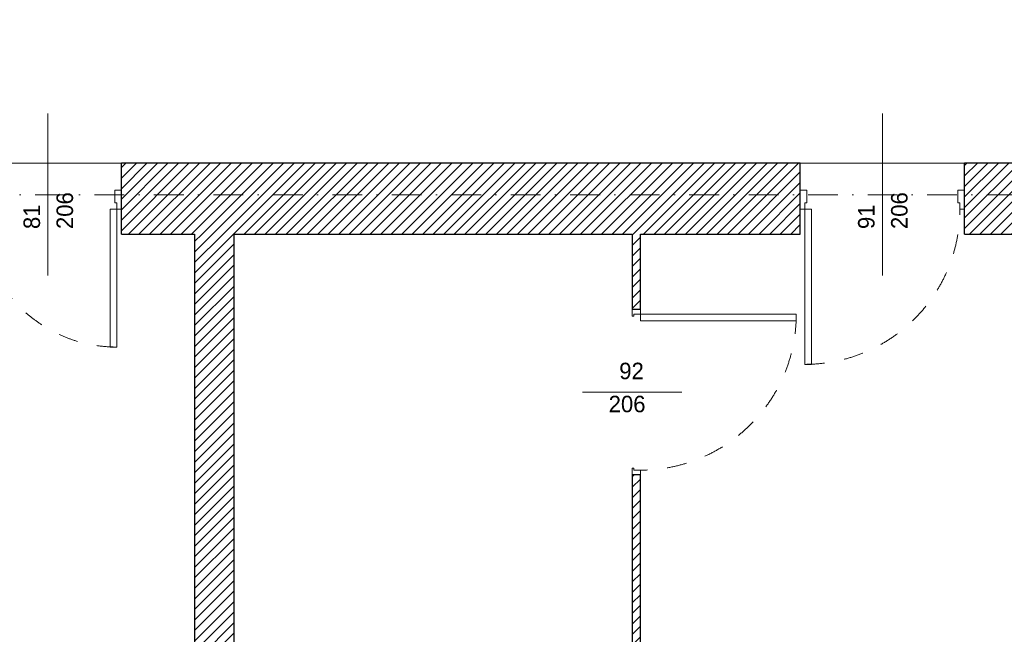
# Model space of a CAD drawing. Header units: millimetres. Extents: x -140780 to 266886, y -104422 to 233759.
# Tile 26 of 104: x 192940 to 198902, y 110545 to 114265. Entities that reach past the tile are written whole.
import ezdxf
from ezdxf.enums import TextEntityAlignment as Align

# ---------------------------------------------------------------- set-up
doc = ezdxf.new("R2010")
doc.units = ezdxf.units.MM
doc.header["$MEASUREMENT"] = 0
doc.linetypes.add('Kropki i Kreski', pattern=[360, 180, -90, 0, -90])
doc.linetypes.add('Przerywana', pattern=[240, 120, -120])
for name, color, linetype in [('Drzwi ArchiCAD', 7, 'Continuous'), ('Konstrukcja - Siatki mod', 7, 'Continuous'), ('KR_INW', 7, 'Continuous'), ('NAPIS_SODON', 7, 'Continuous'), ('Znaczniki drzwi ArchiCADa', 7, 'Continuous')]:
    doc.layers.add(name, color=color, linetype=linetype)
for name, color, linetype, lineweight in [('Drzwi ArchiCAD_Nr_pióra__1', 7, 'Continuous', 13), ('Drzwi ArchiCAD_Nr_pióra__27', 7, 'Continuous', 25), ('KR_INW_Nr_pióra__101', 252, 'Continuous', 5), ('KR_INW_Nr_pióra__27', 7, 'Continuous', 25), ('NAPIS_SODON_Nr_pióra__121', 255, 'Continuous', 0), ('Znaczniki drzwi ArchiCADa_Nr_pióra__7', 7, 'Continuous', 13)]:
    doc.layers.add(name, color=color, linetype=linetype, lineweight=lineweight)
doc.layers.add('Konstrukcja - Siatki mod_Nr_pióra__48', color=7, linetype='Continuous', lineweight=15, true_color=0xa80f02)
doc.layers.add('Znaczniki drzwi ArchiCADa_Nr_pióra__20', color=7, linetype='Continuous', lineweight=13, true_color=0xb00000)
doc.styles.add('GENERATED_STYLE_1', font='txt')
pattern_1 = [(45, (0, 0), (-31.819804, 31.819804), [])]

# ---------------------------------------------------------------- blocks, each defined once
blk = doc.blocks.new('Strop_2', base_point=(188316, 115154.1))
at = {"layer": 'NAPIS_SODON_Nr_pióra__121', "linetype": 'Continuous', "flags": 128}
blk.add_lwpolyline([(204667.3, 113397.6), (188316, 113397.6), (188316, 115154.1), (204667.3, 115154.1)], dxfattribs=at)
blk = doc.blocks.new('Drzwi 19_30')
at = {"layer": 'Drzwi ArchiCAD_Nr_pióra__1', "linetype": 'Continuous'}
for p, q in [((431.8, 0), (431.8, 943.7)), ((431.8, 943.7), (471.8, 943.7)), ((471.8, 943.7), (471.8, 0)), ((-471.8, 0), (-499.8, 0)), ((-499.8, 0), (-499.8, -50)), ((-471.8, -40), (-471.8, 0)), ((471.8, 0), (431.8, 0)), ((499.8, 0), (471.8, 0)), ((471.8, 0), (471.8, -40)), ((499.8, -50), (499.8, 0)), ((-499.8, -50), (-459.8, -50)), ((-459.8, -40), (-471.8, -40)), ((-459.8, -50), (-459.8, -40)), ((471.8, -40), (459.8, -40)), ((459.8, -40), (459.8, -50)), ((459.8, -50), (499.8, -50))]:
    blk.add_line(p, q, dxfattribs=at)
at = {"layer": 'Drzwi ArchiCAD_Nr_pióra__1', "linetype": 'Przerywana'}
blk.add_arc((471.8, 0), 943.7, 90, 180, dxfattribs=at)
at = {"layer": 'Drzwi ArchiCAD_Nr_pióra__27', "linetype": 'Continuous'}
for p, q in [((-499.8, 0), (-499.8, -50)), ((499.8, 0), (499.8, -50))]:
    blk.add_line(p, q, dxfattribs=at)
blk = doc.blocks.new('Znacznik Wym 19_23')
at = {"layer": 'Znaczniki drzwi ArchiCADa_Nr_pióra__20', "linetype": 'Continuous'}
blk.add_line((0, 250), (0, -350), dxfattribs=at)
at = {"layer": 'Znaczniki drzwi ArchiCADa_Nr_pióra__7', "style": 'GENERATED_STYLE_1'}
for tag, p in [('AC_MarkerText_2', (-17.6, -97.3)), ('AC_MarkerText_3', (182.4, -161.3))]:
    blk.add_attdef(tag, text='', height=100, rotation=90, dxfattribs=at).set_placement(p, align=Align.BOTTOM_LEFT)
blk = doc.blocks.new('Ściana_93', base_point=(196648.3, 113397.6))
at = {"layer": 'KR_INW_Nr_pióra__101', "linetype": 'Continuous'}
h = blk.add_hatch(dxfattribs=at)
h.set_pattern_fill('Cegła_licówka', color=256, style=0, pattern_type=2)
h.set_pattern_definition(pattern_1)
h.paths.add_polyline_path([(196648.3, 112967.6), (196648.3, 112510.8), (196698.3, 112510.8), (196698.3, 112967.6)])
h = blk.add_hatch(dxfattribs=at)
h.set_pattern_fill('Cegła_licówka', color=256, style=0, pattern_type=2)
h.set_pattern_definition(pattern_1)
h.paths.add_polyline_path([(196648.3, 107385.1), (196698.3, 107385.1), (196698.3, 111511.1), (196648.3, 111511.1)])
at = {"layer": 'KR_INW_Nr_pióra__27', "linetype": 'Continuous'}
for p, q in [((196698.3, 112510.8), (196648.3, 112510.8)), ((196698.3, 111511.1), (196648.3, 111511.1))]:
    blk.add_line(p, q, dxfattribs=at)
at = {"layer": 'KR_INW_Nr_pióra__27', "linetype": 'Continuous', "flags": 128}
for points in [[(196648.3, 112967.6), (196648.3, 112510.8)], [(196698.3, 112510.8), (196698.3, 112967.6)], [(196648.3, 111511.1), (196648.3, 107385.1)], [(196698.3, 107385.1), (196698.3, 111511.1)]]:
    blk.add_lwpolyline(points, dxfattribs=at)
at = {"layer": 'Drzwi ArchiCAD', "linetype": 'Continuous', "xscale": -1, "zscale": 1000, "rotation": 270}
blk.add_blockref('Drzwi 19_30', (196698.3, 112010.9), dxfattribs=at)
at = {"layer": 'Znaczniki drzwi ArchiCADa', "color": 14, "lineweight": 13, "true_color": 0xb00000}
ref = blk.add_blockref('Znacznik Wym 19_23', (196698.3, 112010.9), dxfattribs=dict(at, rotation=270))
ref.add_attrib('AC_MarkerText_2', '92', dxfattribs={"layer": 'Znaczniki drzwi ArchiCADa_Nr_pióra__7', "color": 7, "height": 100, "rotation": 360, "style": 'GENERATED_STYLE_1'}).set_placement((196570.3, 112059.2), align=Align.BOTTOM_LEFT)
ref.add_attrib('AC_MarkerText_3', '206', dxfattribs={"layer": 'Znaczniki drzwi ArchiCADa_Nr_pióra__7', "color": 7, "height": 100, "rotation": 360, "style": 'GENERATED_STYLE_1'}).set_placement((196506.2, 111859.2), align=Align.BOTTOM_LEFT)
blk = doc.blocks.new('Ściana_94', base_point=(193999.4, 113397.6))
at = {"layer": 'KR_INW_Nr_pióra__101', "linetype": 'Continuous'}
h = blk.add_hatch(dxfattribs=at)
h.set_pattern_fill('Cegła_licówka', color=256, style=0, pattern_type=2)
h.set_pattern_definition(pattern_1)
h.paths.add_polyline_path([(193999.4, 112967.6), (193999.4, 107385.1), (194239.4, 107385.1), (194239.4, 112967.6)])
at = {"layer": 'KR_INW_Nr_pióra__27', "linetype": 'Continuous', "flags": 128}
for points in [[(193999.4, 112967.6), (193999.4, 107385.1)], [(194239.4, 107385.1), (194239.4, 112967.6)]]:
    blk.add_lwpolyline(points, dxfattribs=at)
blk = doc.blocks.new('Drzwi 19_47')
at = {"layer": 'Drzwi ArchiCAD_Nr_pióra__1', "linetype": 'Continuous'}
for p, q in [((376.8, 0), (376.8, 833.6)), ((376.8, 833.6), (416.8, 833.6)), ((416.8, 833.6), (416.8, 0)), ((-416.8, 0), (-444.8, 0)), ((-444.8, 0), (-444.8, -115)), ((-416.8, -40), (-416.8, 0)), ((416.8, 0), (376.8, 0)), ((444.8, 0), (416.8, 0)), ((416.8, 0), (416.8, -40)), ((444.8, -115), (444.8, 0)), ((-404.8, -40), (-416.8, -40)), ((-404.8, -115), (-404.8, -40)), ((416.8, -40), (404.8, -40)), ((404.8, -40), (404.8, -115)), ((-444.8, -115), (-404.8, -115)), ((404.8, -115), (444.8, -115))]:
    blk.add_line(p, q, dxfattribs=at)
at = {"layer": 'Drzwi ArchiCAD_Nr_pióra__1', "linetype": 'Przerywana'}
blk.add_arc((416.8, 0), 833.6, 90, 180, dxfattribs=at)
at = {"layer": 'Drzwi ArchiCAD_Nr_pióra__27', "linetype": 'Continuous'}
for p, q in [((-444.8, 0), (-444.8, -115)), ((444.8, 0), (444.8, -115))]:
    blk.add_line(p, q, dxfattribs=at)
blk = doc.blocks.new('Znacznik Wym 19_7')
at = {"layer": 'Znaczniki drzwi ArchiCADa_Nr_pióra__20', "linetype": 'Continuous'}
blk.add_line((0, 250), (0, -730), dxfattribs=at)
at = {"layer": 'Znaczniki drzwi ArchiCADa_Nr_pióra__7', "style": 'GENERATED_STYLE_1'}
for tag, rotation, p in [('AC_MarkerText_5', 180, (737.2, 212.9)), ('AC_MarkerText_3', 270, (-182.4, 30.7)), ('AC_MarkerText_2', 270, (17.6, 30.7))]:
    blk.add_attdef(tag, text='', height=100, rotation=rotation, dxfattribs=at).set_placement(p, align=Align.BOTTOM_LEFT)
blk = doc.blocks.new('Drzwi 19_49')
at = {"layer": 'Drzwi ArchiCAD_Nr_pióra__1', "linetype": 'Continuous'}
for p, q in [((429.2, 0), (429.2, 938.3)), ((429.2, 938.3), (469.2, 938.3)), ((469.2, 938.3), (469.2, 0)), ((-469.2, 0), (-497.2, 0)), ((-497.2, 0), (-497.2, -115)), ((-469.2, -40), (-469.2, 0)), ((469.2, 0), (429.2, 0)), ((497.2, 0), (469.2, 0)), ((469.2, 0), (469.2, -40)), ((497.2, -115), (497.2, 0)), ((-457.2, -40), (-469.2, -40)), ((-457.2, -115), (-457.2, -40)), ((469.2, -40), (457.2, -40)), ((457.2, -40), (457.2, -115)), ((-497.2, -115), (-457.2, -115)), ((457.2, -115), (497.2, -115))]:
    blk.add_line(p, q, dxfattribs=at)
at = {"layer": 'Drzwi ArchiCAD_Nr_pióra__1', "linetype": 'Przerywana'}
blk.add_arc((469.2, 0), 938.3, 90, 180, dxfattribs=at)
at = {"layer": 'Drzwi ArchiCAD_Nr_pióra__27', "linetype": 'Continuous'}
for p, q in [((-497.2, 0), (-497.2, -115)), ((497.2, 0), (497.2, -115))]:
    blk.add_line(p, q, dxfattribs=at)
blk = doc.blocks.new('Ściana_130', base_point=(209438.1, 113397.6))
at = {"layer": 'KR_INW_Nr_pióra__101', "linetype": 'Continuous'}
h = blk.add_hatch(dxfattribs=at)
h.set_pattern_fill('Cegła_licówka', color=256, style=0, pattern_type=2)
h.set_pattern_definition(pattern_1)
h.paths.add_polyline_path([(193555.8, 113117.6), (193555.8, 112967.6), (197666.3, 112967.6), (197666.3, 113117.6), (197666.3, 113232.6), (197666.3, 113397.6), (193555.8, 113397.6), (193555.8, 113232.6)])
h = blk.add_hatch(dxfattribs=at)
h.set_pattern_fill('Cegła_licówka', color=256, style=0, pattern_type=2)
h.set_pattern_definition(pattern_1)
h.paths.add_polyline_path([(198660.6, 113232.6), (198660.6, 113117.6), (198660.6, 112967.6), (202708.4, 112967.6), (202708.4, 113082.6), (202708.4, 113397.6), (198660.6, 113397.6)])
at = {"layer": 'KR_INW_Nr_pióra__27', "linetype": 'Continuous'}
for p, q in [((193555.8, 113232.6), (193555.8, 113397.6)), ((197666.3, 113232.6), (197666.3, 113397.6)), ((198660.6, 113232.6), (198660.6, 113397.6)), ((193555.8, 113117.6), (193555.8, 113232.6)), ((197666.3, 113117.6), (197666.3, 113232.6)), ((198660.6, 113117.6), (198660.6, 113232.6)), ((193555.8, 112967.6), (193555.8, 113117.6)), ((197666.3, 112967.6), (197666.3, 113117.6)), ((198660.6, 112967.6), (198660.6, 113117.6))]:
    blk.add_line(p, q, dxfattribs=at)
at = {"layer": 'KR_INW_Nr_pióra__27', "linetype": 'Continuous', "flags": 128}
for points in [[(197666.3, 113397.6), (193555.8, 113397.6)], [(202708.4, 113397.6), (198660.6, 113397.6)], [(193555.8, 112967.6), (193999.4, 112967.6)], [(194239.4, 112967.6), (196648.3, 112967.6)], [(196698.3, 112967.6), (197666.3, 112967.6)], [(198660.6, 112967.6), (200293.6, 112967.6)]]:
    blk.add_lwpolyline(points, dxfattribs=at)
at = {"layer": 'Drzwi ArchiCAD', "linetype": 'Continuous', "xscale": -1, "zscale": 1000, "rotation": 180}
blk.add_blockref('Drzwi 19_47', (193111, 113117.6), dxfattribs=at)
at = {"layer": 'Drzwi ArchiCAD', "linetype": 'Continuous', "zscale": 1000, "rotation": 180}
blk.add_blockref('Drzwi 19_49', (198163.4, 113117.6), dxfattribs=at)
at = {"layer": 'Znaczniki drzwi ArchiCADa', "color": 14, "lineweight": 13, "true_color": 0xb00000}
ref = blk.add_blockref('Znacznik Wym 19_7', (193111, 112967.6), dxfattribs=dict(at, rotation=180))
ref.add_attrib('AC_MarkerText_2', '81', dxfattribs={"layer": 'Znaczniki drzwi ArchiCADa_Nr_pióra__7', "color": 7, "height": 100, "rotation": 90, "style": 'GENERATED_STYLE_1'}).set_placement((193093.3, 112998.2), align=Align.BOTTOM_LEFT)
ref.add_attrib('AC_MarkerText_3', '206', dxfattribs={"layer": 'Znaczniki drzwi ArchiCADa_Nr_pióra__7', "color": 7, "height": 100, "rotation": 90, "style": 'GENERATED_STYLE_1'}).set_placement((193293.3, 112998.2), align=Align.BOTTOM_LEFT)
ref = blk.add_blockref('Znacznik Wym 19_7', (198163.4, 112967.6), dxfattribs=dict(at, rotation=180))
ref.add_attrib('AC_MarkerText_2', '91', dxfattribs={"layer": 'Znaczniki drzwi ArchiCADa_Nr_pióra__7', "color": 7, "height": 100, "rotation": 90, "style": 'GENERATED_STYLE_1'}).set_placement((198145.8, 112998.2), align=Align.BOTTOM_LEFT)
ref.add_attrib('AC_MarkerText_3', '206', dxfattribs={"layer": 'Znaczniki drzwi ArchiCADa_Nr_pióra__7', "color": 7, "height": 100, "rotation": 90, "style": 'GENERATED_STYLE_1'}).set_placement((198345.8, 112998.2), align=Align.BOTTOM_LEFT)
blk = doc.blocks.new('Standardowy znacznik siatki_10')
at = {"layer": 'Konstrukcja - Siatki mod_Nr_pióra__48', "linetype": 'Kropki i Kreski'}
blk.add_line((1000, 0), (72912, 0), dxfattribs=at)

msp = doc.modelspace()

# ---------------------------------------------------------------- block references
at = {"layer": 'Konstrukcja - Siatki mod', "color": 8, "linetype": 'Continuous', "lineweight": 13, "zscale": 1000}
msp.add_blockref('Standardowy znacznik siatki_10', (177989.3, 113205.9), dxfattribs=at)
at = {"layer": 'KR_INW'}
for name, p in [('Ściana_130', (209438.1, 113397.6)), ('Ściana_94', (193999.4, 113397.6)), ('Ściana_93', (196648.3, 113397.6))]:
    msp.add_blockref(name, p, dxfattribs=at)
at = {"layer": 'NAPIS_SODON', "color": 255, "linetype": 'Continuous', "lineweight": 0}
msp.add_blockref('Strop_2', (188316, 115154.1), dxfattribs=at)

doc.saveas('drawing.dxf')
